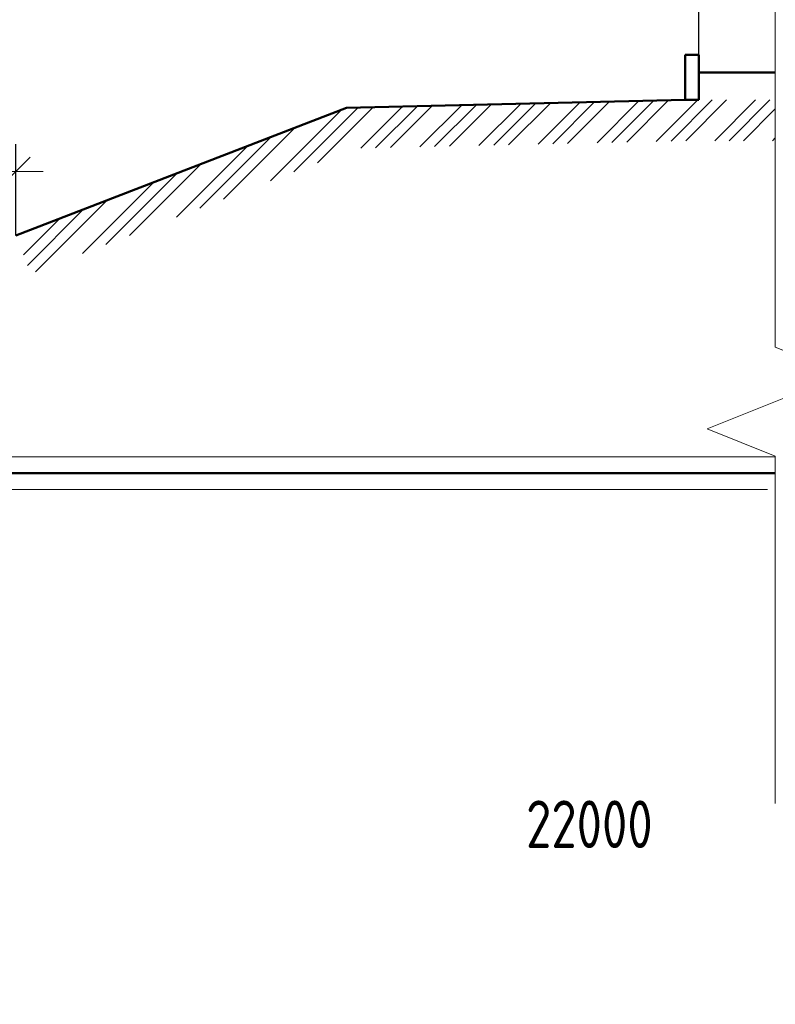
# Model space of a CAD drawing. Header units: millimetres. Extents: x 0 to 1260, y 0 to 297.
# Tile 46 of 104: x 159 to 215, y 180 to 252. Entities that reach past the tile are written whole.
import ezdxf

# ---------------------------------------------------------------- set-up
doc = ezdxf.new("R2010")
doc.units = ezdxf.units.MM
for name, pattern in [('K5LT32802', [0]), ('K5LT_BASIC', [0]), ('K5LT_THIN', [0]), ('K5LT_THIN_INCLUDED_TO_HATCHING', [0])]:
    doc.linetypes.add(name, pattern=pattern)
doc.layers.add('Системный слой', color=7, linetype='Continuous')
doc.styles.add('KDIMTEXTSTYLE', font='GOST_AU.SHX', dxfattribs={"width": 0.96, "oblique": 15, "height": 5})
doc.dimstyles.new('KDIMSTYLE (0.01)', dxfattribs={"dimtxt": 5, "dimasz": 1, "dimexe": 2, "dimexo": 0, "dimgap": 1, "dimtad": 1, "dimlfac": 100, "dimtxsty": 'KDIMTEXTSTYLE', "dimsah": 1, "dimcen": 0, "dimdle": 1, "dimadec": 0, "dimazin": 0, "dimtfac": 0.667, "dimtmove": 0, "dimatfit": 3, "dimfxl": 1, "dimtvp": 1, "dimtolj": 1, "dimtzin": 0, "dimarcsym": 0})

# ---------------------------------------------------------------- blocks, each defined once
blk = doc.blocks.new('KDIMARROW_03')
at = {"layer": 'Системный слой', "color": 0, "linetype": 'K5LT_THIN', "lineweight": 18}
for p, q in [((-1.061, -1.061), (1.061, 1.061)), ((0, 0), (-1, 0)), ((0, 0), (2, 0))]:
    blk.add_line(p, q, dxfattribs=at)
blk = doc.blocks.new('U104')
at = {"layer": 'Системный слой', "color": 7, "linetype": 'K5LT_BASIC', "lineweight": 50}
for p, q in [((209.046, 249.596), (208.046, 249.596)), ((208.046, 249.596), (208.046, 246.296)), ((209.046, 246.296), (209.046, 249.596)), ((208.046, 246.296), (209.046, 246.296))]:
    blk.add_line(p, q, dxfattribs=at)
blk = doc.blocks.new('U105')
at = {"layer": 'Системный слой', "color": 7, "linetype": 'K5LT_THIN_INCLUDED_TO_HATCHING', "lineweight": 18}
for p, q in [((214.681, 253.666), (214.681, 228.128)), ((214.681, 228.128), (219.681, 226.128)), ((219.681, 226.128), (209.681, 222.128)), ((209.681, 222.128), (214.681, 220.128)), ((214.681, 220.128), (214.681, 194.59))]:
    blk.add_line(p, q, dxfattribs=at)
blk = doc.blocks.new('U122')
at = {"layer": 'Системный слой', "color": 7, "linetype": 'K5LT32802', "lineweight": 9}
for p, q in [((190.724, 242.889), (193.796, 245.962)), ((192.896, 242.94), (195.969, 246.013)), ((193.982, 242.965), (197.055, 246.038)), ((195.068, 242.991), (198.141, 246.063)), ((197.24, 243.042), (200.313, 246.114)), ((198.327, 243.067), (201.4, 246.14)), ((199.413, 243.093), (202.486, 246.165)), ((201.585, 243.143), (204.658, 246.216)), ((202.671, 243.169), (205.744, 246.242)), ((203.757, 243.194), (206.83, 246.267)), ((205.93, 243.245), (208.98, 246.296)), ((207.016, 243.271), (210.041, 246.296)), ((208.101, 243.296), (211.101, 246.296)), ((210.223, 243.296), (213.223, 246.296)), ((211.283, 243.296), (214.283, 246.296)), ((177.567, 240.339), (182.805, 245.577)), ((179.295, 241.006), (184.021, 245.732)), ((181.023, 241.673), (185.107, 245.758)), ((184.207, 242.736), (187.28, 245.809)), ((185.293, 242.761), (188.366, 245.834)), ((186.379, 242.787), (189.452, 245.86)), ((188.551, 242.838), (191.624, 245.911)), ((189.637, 242.863), (192.71, 245.936)), ((212.344, 243.296), (214.681, 245.633)), ((174.112, 239.005), (179.35, 244.243)), ((172.384, 238.338), (177.622, 243.576)), ((214.465, 243.296), (214.681, 243.511)), ((170.657, 237.671), (175.895, 242.909)), ((165.473, 235.67), (170.712, 240.908)), ((167.201, 236.337), (172.439, 241.575)), ((163.746, 235.003), (168.984, 240.241)), ((160.29, 233.669), (165.529, 238.907)), ((159.699, 234.138), (163.801, 238.24)), ((159.403, 234.903), (162.073, 237.573))]:
    blk.add_line(p, q, dxfattribs=at)

msp = doc.modelspace()

# ---------------------------------------------------------------- linework, layer by layer
at = {"layer": 'Системный слой', "color": 7, "linetype": 'K5LT_BASIC', "lineweight": 50}
for p, q in [((209.0461, 248.29625), (214.68094, 248.29625)), ((208.0461, 246.29596), (183.15434, 245.71177)), ((183.15434, 245.71177), (158.85263, 236.32942)), ((131.80664, 218.86952), (214.68094, 218.86952)), ((181.60819, 218.86918), (214.68094, 218.86918))]:
    msp.add_line(p, q, dxfattribs=at)
at = {"layer": 'Системный слой', "color": 7, "linetype": 'K5LT_THIN_INCLUDED_TO_HATCHING', "lineweight": 18}
for p, q in [((138.01205, 220.06952), (214.68094, 220.06944)), ((138.01205, 217.66952), (214.10104, 217.66952))]:
    msp.add_line(p, q, dxfattribs=at)

# ---------------------------------------------------------------- block references
at = {"layer": 'Системный слой'}
for name in ['U105', 'U104', 'U122']:
    msp.add_blockref(name, (0, 0), dxfattribs=at)

# ---------------------------------------------------------------- dimensions: what is measured, and where the dimension line sits
at = {"layer": 'Системный слой', "color": 7}
for base, p1, p2, location, text in [((139.01205, 255.71922), (209.0461, 249.59596), (139.01205, 219.15391), (174.02907, 255.71922), '\\H3.5;\\W0.965;\\Q0;\\H3.5;\\W0.965;\\Q0;\\Q0;7000'), ((139.01205, 193.07733), (299.53201, 217.66918), (139.01205, 217.66952), (201.01205, 193.07733), '\\H3.5;\\W0.965;\\Q0;\\H3.5;\\W0.965;\\Q0;\\Q0;22000')]:
    msp.add_linear_dim(base=base, p1=p1, p2=p2, location=location, text=text, dimstyle='KDIMSTYLE (0.01)', override={"dimexo": 0, "dimblk1": 'KDIMARROW_03', "dimblk2": 'KDIMARROW_03', "dimse1": 0, "dimse2": 0, "dimclrt": 7, "dimtolj": 1}, dxfattribs=at).render()
msp.add_linear_dim(base=(139.00414, 240.99924), p1=(158.85263, 236.32942), p2=(139.01205, 236.29606), angle=180.0963284, location=(148.92443, 241.01592), text='\\H3.5;\\W0.965;\\Q0;\\H3.5;\\W0.965;\\Q0;\\Q0;2000', dimstyle='KDIMSTYLE (0.01)', override={"dimexo": 0, "dimblk1": 'KDIMARROW_03', "dimblk2": 'KDIMARROW_03', "dimse1": 0, "dimse2": 0, "dimclrt": 7, "dimtolj": 1}, dxfattribs=at).render()

doc.saveas('drawing.dxf')
